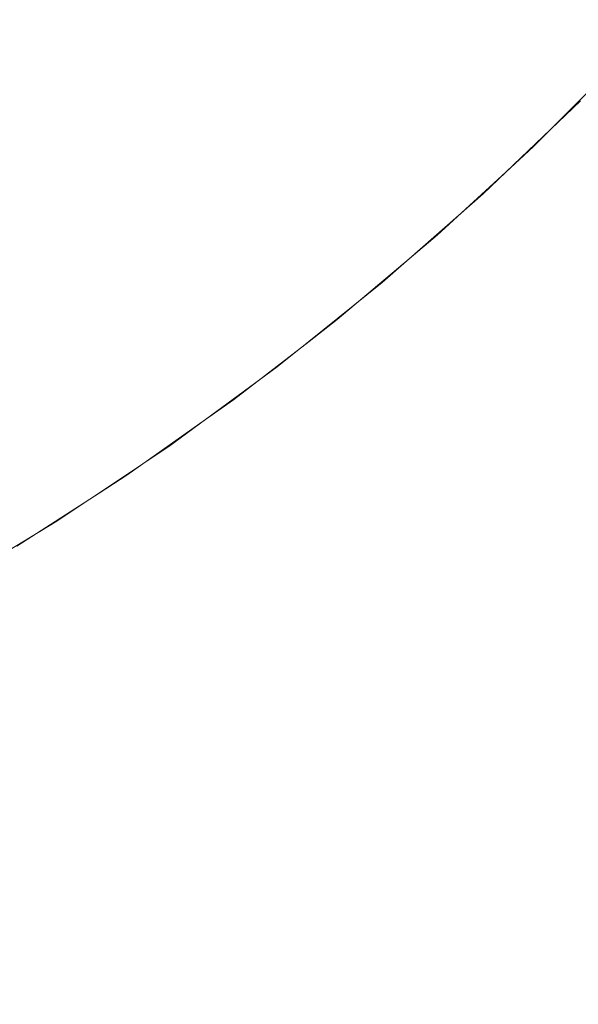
# Model space of a CAD drawing. Header units: centimetres. Extents: x -26 to 27.3, y -25.3 to -23.5.
# Tile 134 of 221: x 9.2876 to 9.3238, y -24.9599 to -24.896. Entities that reach past the tile are written whole.
import ezdxf

# ---------------------------------------------------------------- set-up
doc = ezdxf.new("R2010")
doc.units = ezdxf.units.CM
doc.header["$LTSCALE"] = 2.54
doc.layers.add('Lucido design-1', color=7, linetype='Continuous')

# ---------------------------------------------------------------- blocks, each defined once
blk = doc.blocks.new('Gruppo-4-1')
at = {"color": 7, "linetype": 'Continuous', "lineweight": 9}
blk.add_3dface([(-25.917482, -23.559888, 1050.422055), (-25.917482, -25.159888, 1050.422055), (27.182518, -25.159888, 1050.422055), (27.182518, -23.559888, 1050.422055)], dxfattribs=at)
for points, invisible_edges in [([(9.308035, -24.89085, 1049.980144), (9.302363, -24.896059, 1049.980144), (9.300731, -24.894204, 1049.983458), (9.306325, -24.889066, 1049.983458)], 15), ([(9.299008, -24.892247, 1049.986671), (9.293286, -24.897072, 1049.986671), (9.291564, -24.894939, 1049.989775), (9.297198, -24.89019, 1049.989775)], 15), ([(9.319571, -24.891242, 1049.965983), (9.313872, -24.896941, 1049.965983), (9.312568, -24.895579, 1049.969646), (9.318209, -24.889938, 1049.969646)], 15), ([(9.289762, -24.892707, 1049.992766), (9.284028, -24.897139, 1049.992766), (9.282519, -24.895099, 1049.995216), (9.288168, -24.890733, 1049.995216)], 15), ([(9.309646, -24.892532, 1049.976733), (9.303902, -24.897808, 1049.976733), (9.302363, -24.896059, 1049.980144), (9.308035, -24.89085, 1049.980144)], 15), ([(9.320821, -24.892441, 1049.962249), (9.31507, -24.898191, 1049.962249), (9.313872, -24.896941, 1049.965983), (9.319571, -24.891242, 1049.965983)], 15), ([(9.300731, -24.894204, 1049.983458), (9.294924, -24.8991, 1049.983458), (9.293286, -24.897072, 1049.986671), (9.299008, -24.892247, 1049.986671)], 15), ([(9.291564, -24.894939, 1049.989775), (9.285734, -24.899446, 1049.989775), (9.284028, -24.897139, 1049.992766), (9.289762, -24.892707, 1049.992766)], 15), ([(9.311158, -24.894109, 1049.973231), (9.305346, -24.899448, 1049.973231), (9.303902, -24.897808, 1049.976733), (9.309646, -24.892532, 1049.976733)], 15), ([(9.321958, -24.893531, 1049.95845), (9.31616, -24.899328, 1049.95845), (9.31507, -24.898191, 1049.962249), (9.320821, -24.892441, 1049.962249)], 15), ([(9.322981, -24.894511, 1049.954592), (9.317141, -24.900351, 1049.954592), (9.31616, -24.899328, 1049.95845), (9.321958, -24.893531, 1049.95845)], 15), ([(9.302363, -24.896059, 1049.980144), (9.296476, -24.901023, 1049.980144), (9.294924, -24.8991, 1049.983458), (9.300731, -24.894204, 1049.983458)], 15), ([(9.312568, -24.895579, 1049.969646), (9.306691, -24.900976, 1049.969646), (9.305346, -24.899448, 1049.973231), (9.311158, -24.894109, 1049.973231)], 15), ([(9.293286, -24.897072, 1049.986671), (9.287364, -24.901649, 1049.986671), (9.285734, -24.899446, 1049.989775), (9.291564, -24.894939, 1049.989775)], 15), ([(9.323887, -24.89538, 1049.950684), (9.31801, -24.901257, 1049.950684), (9.317141, -24.900351, 1049.954592), (9.322981, -24.894511, 1049.954592)], 15), ([(9.313872, -24.896941, 1049.965983), (9.307937, -24.902392, 1049.965983), (9.306691, -24.900976, 1049.969646), (9.312568, -24.895579, 1049.969646)], 15), ([(9.324677, -24.896136, 1049.94673), (9.318766, -24.902047, 1049.94673), (9.31801, -24.901257, 1049.950684), (9.323887, -24.89538, 1049.950684)], 15), ([(9.303902, -24.897808, 1049.976733), (9.29794, -24.902835, 1049.976733), (9.296476, -24.901023, 1049.980144), (9.302363, -24.896059, 1049.980144)], 15), ([(9.325348, -24.89678, 1049.942739), (9.319409, -24.902718, 1049.942739), (9.318766, -24.902047, 1049.94673), (9.324677, -24.896136, 1049.94673)], 15), ([(9.3259, -24.897309, 1049.938716), (9.319939, -24.90327, 1049.938716), (9.319409, -24.902718, 1049.942739), (9.325348, -24.89678, 1049.942739)], 15), ([(9.294924, -24.8991, 1049.983458), (9.288915, -24.903746, 1049.983458), (9.287364, -24.901649, 1049.986671), (9.293286, -24.897072, 1049.986671)], 15), ([(9.31507, -24.898191, 1049.962249), (9.309081, -24.903692, 1049.962249), (9.307937, -24.902392, 1049.965983), (9.313872, -24.896941, 1049.965983)], 15), ([(9.326333, -24.897723, 1049.934669), (9.320353, -24.903703, 1049.934669), (9.319939, -24.90327, 1049.938716), (9.3259, -24.897309, 1049.938716)], 15), ([(9.305346, -24.899448, 1049.973231), (9.299312, -24.904535, 1049.973231), (9.29794, -24.902835, 1049.976733), (9.303902, -24.897808, 1049.976733)], 15), ([(9.326645, -24.898022, 1049.930605), (9.320652, -24.904015, 1049.930605), (9.320353, -24.903703, 1049.934669), (9.326333, -24.897723, 1049.934669)], 15), ([(9.326837, -24.898206, 1049.92653), (9.320836, -24.904207, 1049.92653), (9.320652, -24.904015, 1049.930605), (9.326645, -24.898022, 1049.930605)], 15), ([(9.31616, -24.899328, 1049.95845), (9.310122, -24.904874, 1049.95845), (9.309081, -24.903692, 1049.962249), (9.31507, -24.898191, 1049.962249)], 15), ([(9.326908, -24.898275, 1049.9226), (9.320905, -24.904278, 1049.9226), (9.320836, -24.904207, 1049.92653), (9.326837, -24.898206, 1049.92653)], 15), ([(9.325147, -24.900038, 1049.922055), (9.320906, -24.904279, 1049.922055), (9.320905, -24.904278, 1049.9226), (9.326908, -24.898275, 1049.9226)], 14), ([(9.296476, -24.901023, 1049.980144), (9.290384, -24.905732, 1049.980144), (9.288915, -24.903746, 1049.983458), (9.294924, -24.8991, 1049.983458)], 15), ([(9.306691, -24.900976, 1049.969646), (9.300592, -24.906119, 1049.969646), (9.299312, -24.904535, 1049.973231), (9.305346, -24.899448, 1049.973231)], 15), ([(9.317141, -24.900351, 1049.954592), (9.311058, -24.905938, 1049.954592), (9.310122, -24.904874, 1049.95845), (9.31616, -24.899328, 1049.95845)], 15), ([(9.320906, -24.904279, 1049.922055), (9.325147, -24.900038, 1049.922055), (9.323939, -24.901309, 1049.722055)], 10), ([(9.31801, -24.901257, 1049.950684), (9.311888, -24.906881, 1049.950684), (9.311058, -24.905938, 1049.954592), (9.317141, -24.900351, 1049.954592)], 15), ([(9.29794, -24.902835, 1049.976733), (9.291769, -24.907605, 1049.976733), (9.290384, -24.905732, 1049.980144), (9.296476, -24.901023, 1049.980144)], 15), ([(9.307937, -24.902392, 1049.965983), (9.301776, -24.907587, 1049.965983), (9.300592, -24.906119, 1049.969646), (9.306691, -24.900976, 1049.969646)], 15), ([(9.318766, -24.902047, 1049.94673), (9.31261, -24.907701, 1049.94673), (9.311888, -24.906881, 1049.950684), (9.31801, -24.901257, 1049.950684)], 15), ([(9.31911, -24.905932, 1049.722055), (9.323939, -24.901309, 1049.722055), (9.323953, -24.901323, 1049.720083), (9.317649, -24.907358, 1049.720083)], 14), ([(9.324065, -24.901435, 1049.716095), (9.317756, -24.907475, 1049.716095), (9.317649, -24.907358, 1049.720083), (9.323953, -24.901323, 1049.720083)], 15), ([(9.323939, -24.901309, 1049.722055), (9.31911, -24.905932, 1049.722055), (9.320906, -24.904279, 1049.922055)], 10), ([(9.288915, -24.903746, 1049.983458), (9.282713, -24.908132, 1049.983458), (9.281253, -24.905971, 1049.986671), (9.287364, -24.901649, 1049.986671)], 15), ([(9.32429, -24.90166, 1049.71211), (9.317971, -24.907709, 1049.71211), (9.317756, -24.907475, 1049.716095), (9.324065, -24.901435, 1049.716095)], 15), ([(9.324628, -24.901998, 1049.708136), (9.318294, -24.908061, 1049.708136), (9.317971, -24.907709, 1049.71211), (9.32429, -24.90166, 1049.71211)], 15), ([(9.325078, -24.902448, 1049.704179), (9.318724, -24.908531, 1049.704179), (9.318294, -24.908061, 1049.708136), (9.324628, -24.901998, 1049.708136)], 15), ([(9.309081, -24.903692, 1049.962249), (9.302864, -24.908934, 1049.962249), (9.301776, -24.907587, 1049.965983), (9.307937, -24.902392, 1049.965983)], 15), ([(9.319409, -24.902718, 1049.942739), (9.313224, -24.908399, 1049.942739), (9.31261, -24.907701, 1049.94673), (9.318766, -24.902047, 1049.94673)], 15), ([(9.325642, -24.903012, 1049.700245), (9.319262, -24.909118, 1049.700245), (9.318724, -24.908531, 1049.704179), (9.325078, -24.902448, 1049.704179)], 15), ([(9.299312, -24.904535, 1049.973231), (9.293068, -24.909361, 1049.973231), (9.291769, -24.907605, 1049.976733), (9.29794, -24.902835, 1049.976733)], 15), ([(9.319939, -24.90327, 1049.938716), (9.313729, -24.908973, 1049.938716), (9.313224, -24.908399, 1049.942739), (9.319409, -24.902718, 1049.942739)], 15), ([(9.320353, -24.903703, 1049.934669), (9.314125, -24.909423, 1049.934669), (9.313729, -24.908973, 1049.938716), (9.319939, -24.90327, 1049.938716)], 15), ([(9.326317, -24.903687, 1049.696342), (9.319908, -24.909823, 1049.696342), (9.319262, -24.909118, 1049.700245), (9.325642, -24.903012, 1049.700245)], 15), ([(9.290384, -24.905732, 1049.980144), (9.284097, -24.910178, 1049.980144), (9.282713, -24.908132, 1049.983458), (9.288915, -24.903746, 1049.983458)], 15), ([(9.310122, -24.904874, 1049.95845), (9.303854, -24.910159, 1049.95845), (9.302864, -24.908934, 1049.962249), (9.309081, -24.903692, 1049.962249)], 15), ([(9.320652, -24.904015, 1049.930605), (9.314411, -24.909748, 1049.930605), (9.314125, -24.909423, 1049.934669), (9.320353, -24.903703, 1049.934669)], 15), ([(9.327104, -24.904474, 1049.692475), (9.320659, -24.910643, 1049.692475), (9.319908, -24.909823, 1049.696342), (9.326317, -24.903687, 1049.696342)], 15), ([(9.300592, -24.906119, 1049.969646), (9.294279, -24.910999, 1049.969646), (9.293068, -24.909361, 1049.973231), (9.299312, -24.904535, 1049.973231)], 15), ([(9.320836, -24.904207, 1049.92653), (9.314587, -24.909947, 1049.92653), (9.314411, -24.909748, 1049.930605), (9.320652, -24.904015, 1049.930605)], 15), ([(9.320905, -24.904278, 1049.9226), (9.314652, -24.910021, 1049.9226), (9.314587, -24.909947, 1049.92653), (9.320836, -24.904207, 1049.92653)], 15), ([(9.319109, -24.90593, 1049.922055), (9.314653, -24.910022, 1049.922055), (9.314652, -24.910021, 1049.9226), (9.320905, -24.904278, 1049.9226)], 14), ([(9.320905, -24.904278, 1049.9226), (9.320906, -24.904279, 1049.922055), (9.319109, -24.90593, 1049.922055)], 9), ([(9.31911, -24.905932, 1049.722055), (9.319109, -24.90593, 1049.922055), (9.320906, -24.904279, 1049.922055)], 9), ([(9.328001, -24.905371, 1049.688652), (9.321516, -24.911578, 1049.688652), (9.320659, -24.910643, 1049.692475), (9.327104, -24.904474, 1049.692475)], 15), ([(9.311058, -24.905938, 1049.954592), (9.304744, -24.911262, 1049.954592), (9.303854, -24.910159, 1049.95845), (9.310122, -24.904874, 1049.95845)], 15), ([(9.291769, -24.907605, 1049.976733), (9.285401, -24.912108, 1049.976733), (9.284097, -24.910178, 1049.980144), (9.290384, -24.905732, 1049.980144)], 15), ([(9.329007, -24.906377, 1049.684879), (9.322478, -24.912628, 1049.684879), (9.321516, -24.911578, 1049.688652), (9.328001, -24.905371, 1049.688652)], 15), ([(9.301776, -24.907587, 1049.965983), (9.2954, -24.912515, 1049.965983), (9.294279, -24.910999, 1049.969646), (9.300592, -24.906119, 1049.969646)], 15), ([(9.311888, -24.906881, 1049.950684), (9.305533, -24.912239, 1049.950684), (9.304744, -24.911262, 1049.954592), (9.311058, -24.905938, 1049.954592)], 15), ([(9.314653, -24.910022, 1049.922055), (9.319109, -24.90593, 1049.922055), (9.317636, -24.907343, 1049.722055)], 10), ([(9.319109, -24.90593, 1049.922055), (9.31911, -24.905932, 1049.722055), (9.317636, -24.907343, 1049.722055)], 9), ([(9.317649, -24.907358, 1049.720083), (9.317636, -24.907343, 1049.722055), (9.31911, -24.905932, 1049.722055)], 9), ([(9.330122, -24.907492, 1049.681161), (9.323543, -24.91379, 1049.681161), (9.322478, -24.912628, 1049.684879), (9.329007, -24.906377, 1049.684879)], 15), ([(9.31261, -24.907701, 1049.94673), (9.306219, -24.913089, 1049.94673), (9.305533, -24.912239, 1049.950684), (9.311888, -24.906881, 1049.950684)], 15), ([(9.293068, -24.909361, 1049.973231), (9.286624, -24.913919, 1049.973231), (9.285401, -24.912108, 1049.976733), (9.291769, -24.907605, 1049.976733)], 15), ([(9.302864, -24.908934, 1049.962249), (9.29643, -24.913907, 1049.962249), (9.2954, -24.912515, 1049.965983), (9.301776, -24.907587, 1049.965983)], 15), ([(9.313224, -24.908399, 1049.942739), (9.306804, -24.913813, 1049.942739), (9.306219, -24.913089, 1049.94673), (9.31261, -24.907701, 1049.94673)], 15), ([(9.312833, -24.911555, 1049.722055), (9.317636, -24.907343, 1049.722055), (9.317649, -24.907358, 1049.720083), (9.311088, -24.913112, 1049.720083)], 14), ([(9.317756, -24.907475, 1049.716095), (9.31119, -24.913233, 1049.716095), (9.311088, -24.913112, 1049.720083), (9.317649, -24.907358, 1049.720083)], 15), ([(9.317971, -24.907709, 1049.71211), (9.311394, -24.913477, 1049.71211), (9.31119, -24.913233, 1049.716095), (9.317756, -24.907475, 1049.716095)], 15), ([(9.318294, -24.908061, 1049.708136), (9.311701, -24.913843, 1049.708136), (9.311394, -24.913477, 1049.71211), (9.317971, -24.907709, 1049.71211)], 15), ([(9.317636, -24.907343, 1049.722055), (9.312833, -24.911555, 1049.722055), (9.314653, -24.910022, 1049.922055)], 10), ([(9.331343, -24.908713, 1049.677507), (9.32471, -24.915063, 1049.677507), (9.323543, -24.91379, 1049.681161), (9.330122, -24.907492, 1049.681161)], 15), ([(9.318724, -24.908531, 1049.704179), (9.312111, -24.914331, 1049.704179), (9.311701, -24.913843, 1049.708136), (9.318294, -24.908061, 1049.708136)], 15), ([(9.303854, -24.910159, 1049.95845), (9.297367, -24.915174, 1049.95845), (9.29643, -24.913907, 1049.962249), (9.302864, -24.908934, 1049.962249)], 15), ([(9.313729, -24.908973, 1049.938716), (9.307284, -24.914408, 1049.938716), (9.306804, -24.913813, 1049.942739), (9.313224, -24.908399, 1049.942739)], 15), ([(9.314125, -24.909423, 1049.934669), (9.30766, -24.914874, 1049.934669), (9.307284, -24.914408, 1049.938716), (9.313729, -24.908973, 1049.938716)], 15), ([(9.319262, -24.909118, 1049.700245), (9.312623, -24.914941, 1049.700245), (9.312111, -24.914331, 1049.704179), (9.318724, -24.908531, 1049.704179)], 15), ([(9.294279, -24.910999, 1049.969646), (9.287765, -24.915606, 1049.969646), (9.286624, -24.913919, 1049.973231), (9.293068, -24.909361, 1049.973231)], 15), ([(9.314411, -24.909748, 1049.930605), (9.307932, -24.91521, 1049.930605), (9.30766, -24.914874, 1049.934669), (9.314125, -24.909423, 1049.934669)], 15), ([(9.319908, -24.909823, 1049.696342), (9.313237, -24.915673, 1049.696342), (9.312623, -24.914941, 1049.700245), (9.319262, -24.909118, 1049.700245)], 15), ([(9.304744, -24.911262, 1049.954592), (9.298209, -24.916313, 1049.954592), (9.297367, -24.915174, 1049.95845), (9.303854, -24.910159, 1049.95845)], 15), ([(9.314587, -24.909947, 1049.92653), (9.308099, -24.915417, 1049.92653), (9.307932, -24.91521, 1049.930605), (9.314411, -24.909748, 1049.930605)], 15), ([(9.314652, -24.910021, 1049.9226), (9.308161, -24.915494, 1049.9226), (9.308099, -24.915417, 1049.92653), (9.314587, -24.909947, 1049.92653)], 15), ([(9.312835, -24.911555, 1049.922055), (9.308162, -24.915495, 1049.922055), (9.308161, -24.915494, 1049.9226), (9.314652, -24.910021, 1049.9226)], 14), ([(9.312833, -24.911555, 1049.722055), (9.312835, -24.911555, 1049.922055), (9.314653, -24.910022, 1049.922055)], 9), ([(9.314652, -24.910021, 1049.9226), (9.314653, -24.910022, 1049.922055), (9.312835, -24.911555, 1049.922055)], 9), ([(9.320659, -24.910643, 1049.692475), (9.313952, -24.916525, 1049.692475), (9.313237, -24.915673, 1049.696342), (9.319908, -24.909823, 1049.696342)], 15), ([(9.321516, -24.911578, 1049.688652), (9.314768, -24.917497, 1049.688652), (9.313952, -24.916525, 1049.692475), (9.320659, -24.910643, 1049.692475)], 15), ([(9.2954, -24.912515, 1049.965983), (9.288821, -24.917168, 1049.965983), (9.287765, -24.915606, 1049.969646), (9.294279, -24.910999, 1049.969646)], 15), ([(9.305533, -24.912239, 1049.950684), (9.298956, -24.917322, 1049.950684), (9.298209, -24.916313, 1049.954592), (9.304744, -24.911262, 1049.954592)], 15), ([(9.308162, -24.915495, 1049.922055), (9.312835, -24.911555, 1049.922055), (9.311075, -24.913097, 1049.722055)], 10), ([(9.311088, -24.913112, 1049.720083), (9.311075, -24.913097, 1049.722055), (9.312833, -24.911555, 1049.722055)], 9), ([(9.312835, -24.911555, 1049.922055), (9.312833, -24.911555, 1049.722055), (9.311075, -24.913097, 1049.722055)], 9), ([(9.322478, -24.912628, 1049.684879), (9.315683, -24.918587, 1049.684879), (9.314768, -24.917497, 1049.688652), (9.321516, -24.911578, 1049.688652)], 15), ([(9.29643, -24.913907, 1049.962249), (9.289791, -24.918603, 1049.962249), (9.288821, -24.917168, 1049.965983), (9.2954, -24.912515, 1049.965983)], 15), ([(9.306219, -24.913089, 1049.94673), (9.299606, -24.918201, 1049.94673), (9.298956, -24.917322, 1049.950684), (9.305533, -24.912239, 1049.950684)], 15), ([(9.323543, -24.91379, 1049.681161), (9.316696, -24.919795, 1049.681161), (9.315683, -24.918587, 1049.684879), (9.322478, -24.912628, 1049.684879)], 15), ([(9.306804, -24.913813, 1049.942739), (9.300159, -24.918949, 1049.942739), (9.299606, -24.918201, 1049.94673), (9.306219, -24.913089, 1049.94673)], 15), ([(9.306332, -24.916904, 1049.722055), (9.311075, -24.913097, 1049.722055), (9.311088, -24.913112, 1049.720083), (9.304282, -24.918574, 1049.720083)], 14), ([(9.31119, -24.913233, 1049.716095), (9.304378, -24.9187, 1049.716095), (9.304282, -24.918574, 1049.720083), (9.311088, -24.913112, 1049.720083)], 15), ([(9.311394, -24.913477, 1049.71211), (9.304572, -24.918952, 1049.71211), (9.304378, -24.9187, 1049.716095), (9.31119, -24.913233, 1049.716095)], 15), ([(9.311701, -24.913843, 1049.708136), (9.304863, -24.919331, 1049.708136), (9.304572, -24.918952, 1049.71211), (9.311394, -24.913477, 1049.71211)], 15), ([(9.311075, -24.913097, 1049.722055), (9.306332, -24.916904, 1049.722055), (9.308162, -24.915495, 1049.922055)], 10), ([(9.287765, -24.915606, 1049.969646), (9.281061, -24.919932, 1049.969646), (9.279993, -24.918198, 1049.973231), (9.286624, -24.913919, 1049.973231)], 15), ([(9.297367, -24.915174, 1049.95845), (9.290673, -24.919908, 1049.95845), (9.289791, -24.918603, 1049.962249), (9.29643, -24.913907, 1049.962249)], 15), ([(9.307284, -24.914408, 1049.938716), (9.300613, -24.919564, 1049.938716), (9.300159, -24.918949, 1049.942739), (9.306804, -24.913813, 1049.942739)], 15), ([(9.312111, -24.914331, 1049.704179), (9.305251, -24.919837, 1049.704179), (9.304863, -24.919331, 1049.708136), (9.311701, -24.913843, 1049.708136)], 15), ([(9.32471, -24.915063, 1049.677507), (9.317806, -24.921118, 1049.677507), (9.316696, -24.919795, 1049.681161), (9.323543, -24.91379, 1049.681161)], 15), ([(9.30766, -24.914874, 1049.934669), (9.30097, -24.920045, 1049.934669), (9.300613, -24.919564, 1049.938716), (9.307284, -24.914408, 1049.938716)], 15), ([(9.312623, -24.914941, 1049.700245), (9.305736, -24.920469, 1049.700245), (9.305251, -24.919837, 1049.704179), (9.312111, -24.914331, 1049.704179)], 15), ([(9.298209, -24.916313, 1049.954592), (9.291466, -24.921082, 1049.954592), (9.290673, -24.919908, 1049.95845), (9.297367, -24.915174, 1049.95845)], 15), ([(9.307932, -24.91521, 1049.930605), (9.301227, -24.920393, 1049.930605), (9.30097, -24.920045, 1049.934669), (9.30766, -24.914874, 1049.934669)], 15), ([(9.308099, -24.915417, 1049.92653), (9.301385, -24.920607, 1049.92653), (9.301227, -24.920393, 1049.930605), (9.307932, -24.91521, 1049.930605)], 15), ([(9.313237, -24.915673, 1049.696342), (9.306317, -24.921226, 1049.696342), (9.305736, -24.920469, 1049.700245), (9.312623, -24.914941, 1049.700245)], 15), ([(9.325977, -24.916446, 1049.673921), (9.319012, -24.922555, 1049.673921), (9.317806, -24.921118, 1049.677507), (9.32471, -24.915063, 1049.677507)], 15), ([(9.288821, -24.917168, 1049.965983), (9.28205, -24.921538, 1049.965983), (9.281061, -24.919932, 1049.969646), (9.287765, -24.915606, 1049.969646)], 15), ([(9.308161, -24.915494, 1049.9226), (9.301444, -24.920686, 1049.9226), (9.301385, -24.920607, 1049.92653), (9.308099, -24.915417, 1049.92653)], 15), ([(9.306336, -24.916907, 1049.922055), (9.301445, -24.920687, 1049.922055), (9.301444, -24.920686, 1049.9226), (9.308161, -24.915494, 1049.9226)], 14), ([(9.313952, -24.916525, 1049.692475), (9.306994, -24.922109, 1049.692475), (9.306317, -24.921226, 1049.696342), (9.313237, -24.915673, 1049.696342)], 15), ([(9.306332, -24.916904, 1049.722055), (9.306336, -24.916907, 1049.922055), (9.308162, -24.915495, 1049.922055)], 9), ([(9.308161, -24.915494, 1049.9226), (9.308162, -24.915495, 1049.922055), (9.306336, -24.916907, 1049.922055)], 9), ([(9.298956, -24.917322, 1049.950684), (9.292169, -24.922122, 1049.950684), (9.291466, -24.921082, 1049.954592), (9.298209, -24.916313, 1049.954592)], 15), ([(9.314768, -24.917497, 1049.688652), (9.307767, -24.923116, 1049.688652), (9.306994, -24.922109, 1049.692475), (9.313952, -24.916525, 1049.692475)], 15), ([(9.327343, -24.917937, 1049.670411), (9.320311, -24.924103, 1049.670411), (9.319012, -24.922555, 1049.673921), (9.325977, -24.916446, 1049.673921)], 15), ([(9.289791, -24.918603, 1049.962249), (9.282958, -24.923013, 1049.962249), (9.28205, -24.921538, 1049.965983), (9.288821, -24.917168, 1049.965983)], 15), ([(9.299606, -24.918201, 1049.94673), (9.292781, -24.923028, 1049.94673), (9.292169, -24.922122, 1049.950684), (9.298956, -24.917322, 1049.950684)], 15), ([(9.301445, -24.920687, 1049.922055), (9.306336, -24.916907, 1049.922055), (9.30427, -24.918559, 1049.722055)], 10), ([(9.304282, -24.918574, 1049.720083), (9.30427, -24.918559, 1049.722055), (9.306332, -24.916904, 1049.722055)], 9), ([(9.306336, -24.916907, 1049.922055), (9.306332, -24.916904, 1049.722055), (9.30427, -24.918559, 1049.722055)], 9), ([(9.315683, -24.918587, 1049.684879), (9.308633, -24.924245, 1049.684879), (9.307767, -24.923116, 1049.688652), (9.314768, -24.917497, 1049.688652)], 15), ([(9.328805, -24.919532, 1049.666981), (9.321702, -24.925761, 1049.666981), (9.320311, -24.924103, 1049.670411), (9.327343, -24.917937, 1049.670411)], 15), ([(9.290673, -24.919908, 1049.95845), (9.283784, -24.924354, 1049.95845), (9.282958, -24.923013, 1049.962249), (9.289791, -24.918603, 1049.962249)], 15), ([(9.300159, -24.918949, 1049.942739), (9.293302, -24.923798, 1049.942739), (9.292781, -24.923028, 1049.94673), (9.299606, -24.918201, 1049.94673)], 15), ([(9.299619, -24.921969, 1049.722055), (9.30427, -24.918559, 1049.722055), (9.304282, -24.918574, 1049.720083), (9.297244, -24.923734, 1049.720083)], 14), ([(9.304378, -24.9187, 1049.716095), (9.297335, -24.923864, 1049.716095), (9.297244, -24.923734, 1049.720083), (9.304282, -24.918574, 1049.720083)], 15), ([(9.30427, -24.918559, 1049.722055), (9.299619, -24.921969, 1049.722055), (9.301445, -24.920687, 1049.922055)], 10), ([(9.316696, -24.919795, 1049.681161), (9.309593, -24.925496, 1049.681161), (9.308633, -24.924245, 1049.684879), (9.315683, -24.918587, 1049.684879)], 15), ([(9.300613, -24.919564, 1049.938716), (9.29373, -24.924432, 1049.938716), (9.293302, -24.923798, 1049.942739), (9.300159, -24.918949, 1049.942739)], 15), ([(9.304572, -24.918952, 1049.71211), (9.297518, -24.924125, 1049.71211), (9.297335, -24.923864, 1049.716095), (9.304378, -24.9187, 1049.716095)], 15), ([(9.304863, -24.919331, 1049.708136), (9.297792, -24.924516, 1049.708136), (9.297518, -24.924125, 1049.71211), (9.304572, -24.918952, 1049.71211)], 15), ([(9.30097, -24.920045, 1049.934669), (9.294066, -24.924928, 1049.934669), (9.29373, -24.924432, 1049.938716), (9.300613, -24.919564, 1049.938716)], 15), ([(9.305251, -24.919837, 1049.704179), (9.298157, -24.925038, 1049.704179), (9.297792, -24.924516, 1049.708136), (9.304863, -24.919331, 1049.708136)], 15), ([(9.305736, -24.920469, 1049.700245), (9.298614, -24.92569, 1049.700245), (9.298157, -24.925038, 1049.704179), (9.305251, -24.919837, 1049.704179)], 15), ([(9.317806, -24.921118, 1049.677507), (9.310645, -24.926866, 1049.677507), (9.309593, -24.925496, 1049.681161), (9.316696, -24.919795, 1049.681161)], 15), ([(9.330361, -24.921231, 1049.66364), (9.323183, -24.927526, 1049.66364), (9.321702, -24.925761, 1049.666981), (9.328805, -24.919532, 1049.666981)], 15), ([(9.291466, -24.921082, 1049.954592), (9.284526, -24.92556, 1049.954592), (9.283784, -24.924354, 1049.95845), (9.290673, -24.919908, 1049.95845)], 15), ([(9.301227, -24.920393, 1049.930605), (9.294308, -24.925287, 1049.930605), (9.294066, -24.924928, 1049.934669), (9.30097, -24.920045, 1049.934669)], 15), ([(9.301385, -24.920607, 1049.92653), (9.294457, -24.925507, 1049.92653), (9.294308, -24.925287, 1049.930605), (9.301227, -24.920393, 1049.930605)], 15), ([(9.306317, -24.921226, 1049.696342), (9.299162, -24.926473, 1049.696342), (9.298614, -24.92569, 1049.700245), (9.305736, -24.920469, 1049.700245)], 15), ([(9.292169, -24.922122, 1049.950684), (9.285185, -24.92663, 1049.950684), (9.284526, -24.92556, 1049.954592), (9.291466, -24.921082, 1049.954592)], 15), ([(9.301444, -24.920686, 1049.9226), (9.294512, -24.925589, 1049.9226), (9.294457, -24.925507, 1049.92653), (9.301385, -24.920607, 1049.92653)], 15), ([(9.299625, -24.921975, 1049.922055), (9.294513, -24.92559, 1049.922055), (9.294512, -24.925589, 1049.9226), (9.301444, -24.920686, 1049.9226)], 14), ([(9.299619, -24.921969, 1049.722055), (9.299625, -24.921975, 1049.922055), (9.301445, -24.920687, 1049.922055)], 9), ([(9.301444, -24.920686, 1049.9226), (9.301445, -24.920687, 1049.922055), (9.299625, -24.921975, 1049.922055)], 9), ([(9.319012, -24.922555, 1049.673921), (9.311786, -24.928354, 1049.673921), (9.310645, -24.926866, 1049.677507), (9.317806, -24.921118, 1049.677507)], 15), ([(9.306994, -24.922109, 1049.692475), (9.2998, -24.927384, 1049.692475), (9.299162, -24.926473, 1049.696342), (9.306317, -24.921226, 1049.696342)], 15), ([(9.332035, -24.923057, 1049.660343), (9.324775, -24.929424, 1049.660343), (9.323183, -24.927526, 1049.66364), (9.330361, -24.921231, 1049.66364)], 15), ([(9.292781, -24.923028, 1049.94673), (9.285758, -24.927561, 1049.94673), (9.285185, -24.92663, 1049.950684), (9.292169, -24.922122, 1049.950684)], 15), ([(9.294513, -24.92559, 1049.922055), (9.299625, -24.921975, 1049.922055), (9.297233, -24.923718, 1049.722055)], 10), ([(9.297244, -24.923734, 1049.720083), (9.297233, -24.923718, 1049.722055), (9.299619, -24.921969, 1049.722055)], 9), ([(9.299625, -24.921975, 1049.922055), (9.299619, -24.921969, 1049.722055), (9.297233, -24.923718, 1049.722055)], 9), ([(9.307767, -24.923116, 1049.688652), (9.300528, -24.928423, 1049.688652), (9.2998, -24.927384, 1049.692475), (9.306994, -24.922109, 1049.692475)], 15), ([(9.293302, -24.923798, 1049.942739), (9.286246, -24.928353, 1049.942739), (9.285758, -24.927561, 1049.94673), (9.292781, -24.923028, 1049.94673)], 15), ([(9.320311, -24.924103, 1049.670411), (9.313017, -24.929958, 1049.670411), (9.311786, -24.928354, 1049.673921), (9.319012, -24.922555, 1049.673921)], 15), ([(9.308633, -24.924245, 1049.684879), (9.301344, -24.92959, 1049.684879), (9.300528, -24.928423, 1049.688652), (9.307767, -24.923116, 1049.688652)], 15), ([(9.29373, -24.924432, 1049.938716), (9.286647, -24.929004, 1049.938716), (9.286246, -24.928353, 1049.942739), (9.293302, -24.923798, 1049.942739)], 15), ([(9.292707, -24.926743, 1049.722055), (9.297233, -24.923718, 1049.722055), (9.297244, -24.923734, 1049.720083), (9.289988, -24.928583, 1049.720083)], 14), ([(9.297335, -24.923864, 1049.716095), (9.290073, -24.928716, 1049.716095), (9.289988, -24.928583, 1049.720083), (9.297244, -24.923734, 1049.720083)], 15), ([(9.297518, -24.924125, 1049.71211), (9.290244, -24.928984, 1049.71211), (9.290073, -24.928716, 1049.716095), (9.297335, -24.923864, 1049.716095)], 15), ([(9.297792, -24.924516, 1049.708136), (9.290501, -24.929387, 1049.708136), (9.290244, -24.928984, 1049.71211), (9.297518, -24.924125, 1049.71211)], 15), ([(9.297233, -24.923718, 1049.722055), (9.292707, -24.926743, 1049.722055), (9.294513, -24.92559, 1049.922055)], 10), ([(9.309593, -24.925496, 1049.681161), (9.302248, -24.930881, 1049.681161), (9.301344, -24.92959, 1049.684879), (9.308633, -24.924245, 1049.684879)], 15), ([(9.321702, -24.925761, 1049.666981), (9.314334, -24.931675, 1049.666981), (9.313017, -24.929958, 1049.670411), (9.320311, -24.924103, 1049.670411)], 15), ([(9.294066, -24.924928, 1049.934669), (9.286961, -24.929514, 1049.934669), (9.286647, -24.929004, 1049.938716), (9.29373, -24.924432, 1049.938716)], 15), ([(9.294308, -24.925287, 1049.930605), (9.287187, -24.929882, 1049.930605), (9.286961, -24.929514, 1049.934669), (9.294066, -24.924928, 1049.934669)], 15), ([(9.298157, -24.925038, 1049.704179), (9.290843, -24.929925, 1049.704179), (9.290501, -24.929387, 1049.708136), (9.297792, -24.924516, 1049.708136)], 15), ([(9.294457, -24.925507, 1049.92653), (9.287327, -24.930109, 1049.92653), (9.287187, -24.929882, 1049.930605), (9.294308, -24.925287, 1049.930605)], 15), ([(9.294512, -24.925589, 1049.9226), (9.287379, -24.930193, 1049.9226), (9.287327, -24.930109, 1049.92653), (9.294457, -24.925507, 1049.92653)], 15), ([(9.292713, -24.926752, 1049.922055), (9.287379, -24.930194, 1049.922055), (9.287379, -24.930193, 1049.9226), (9.294512, -24.925589, 1049.9226)], 14), ([(9.298614, -24.92569, 1049.700245), (9.291271, -24.930597, 1049.700245), (9.290843, -24.929925, 1049.704179), (9.298157, -24.925038, 1049.704179)], 15), ([(9.292707, -24.926743, 1049.722055), (9.292713, -24.926752, 1049.922055), (9.294513, -24.92559, 1049.922055)], 9), ([(9.294512, -24.925589, 1049.9226), (9.294513, -24.92559, 1049.922055), (9.292713, -24.926752, 1049.922055)], 9), ([(9.310645, -24.926866, 1049.677507), (9.303239, -24.932296, 1049.677507), (9.302248, -24.930881, 1049.681161), (9.309593, -24.925496, 1049.681161)], 15), ([(9.299162, -24.926473, 1049.696342), (9.291784, -24.931402, 1049.696342), (9.291271, -24.930597, 1049.700245), (9.298614, -24.92569, 1049.700245)], 15), ([(9.323183, -24.927526, 1049.66364), (9.315737, -24.933502, 1049.66364), (9.314334, -24.931675, 1049.666981), (9.321702, -24.925761, 1049.666981)], 15), ([(9.289978, -24.928566, 1049.722055), (9.287379, -24.930194, 1049.922055), (9.292713, -24.926752, 1049.922055)], 9), ([(9.289988, -24.928583, 1049.720083), (9.289978, -24.928566, 1049.722055), (9.292707, -24.926743, 1049.722055)], 9), ([(9.292713, -24.926752, 1049.922055), (9.292707, -24.926743, 1049.722055), (9.289978, -24.928566, 1049.722055)], 9), ([(9.2998, -24.927384, 1049.692475), (9.292382, -24.93234, 1049.692475), (9.291784, -24.931402, 1049.696342), (9.299162, -24.926473, 1049.696342)], 15), ([(9.311786, -24.928354, 1049.673921), (9.304315, -24.933832, 1049.673921), (9.303239, -24.932296, 1049.677507), (9.310645, -24.926866, 1049.677507)], 15), ([(9.300528, -24.928423, 1049.688652), (9.293064, -24.933411, 1049.688652), (9.292382, -24.93234, 1049.692475), (9.2998, -24.927384, 1049.692475)], 15), ([(9.324775, -24.929424, 1049.660343), (9.317245, -24.935467, 1049.660343), (9.315737, -24.933502, 1049.66364), (9.323183, -24.927526, 1049.66364)], 15), ([(9.285607, -24.931219, 1049.722055), (9.289978, -24.928566, 1049.722055), (9.289988, -24.928583, 1049.720083), (9.282528, -24.93311, 1049.720083)], 14), ([(9.290073, -24.928716, 1049.716095), (9.282607, -24.933247, 1049.716095), (9.282528, -24.93311, 1049.720083), (9.289988, -24.928583, 1049.720083)], 15), ([(9.290244, -24.928984, 1049.71211), (9.282766, -24.933522, 1049.71211), (9.282607, -24.933247, 1049.716095), (9.290073, -24.928716, 1049.716095)], 15), ([(9.287379, -24.930194, 1049.922055), (9.289978, -24.928566, 1049.722055), (9.285607, -24.931219, 1049.722055)], 9), ([(9.301344, -24.92959, 1049.684879), (9.293829, -24.934611, 1049.684879), (9.293064, -24.933411, 1049.688652), (9.300528, -24.928423, 1049.688652)], 15), ([(9.313017, -24.929958, 1049.670411), (9.305474, -24.935488, 1049.670411), (9.304315, -24.933832, 1049.673921), (9.311786, -24.928354, 1049.673921)], 15), ([(9.290501, -24.929387, 1049.708136), (9.283005, -24.933936, 1049.708136), (9.282766, -24.933522, 1049.71211), (9.290244, -24.928984, 1049.71211)], 15), ([(9.290843, -24.929925, 1049.704179), (9.283323, -24.934488, 1049.704179), (9.283005, -24.933936, 1049.708136), (9.290501, -24.929387, 1049.708136)], 15), ([(9.32643, -24.931396, 1049.657194), (9.318812, -24.93751, 1049.657194), (9.317245, -24.935467, 1049.660343), (9.324775, -24.929424, 1049.660343)], 15), ([(9.291271, -24.930597, 1049.700245), (9.283722, -24.935178, 1049.700245), (9.283323, -24.934488, 1049.704179), (9.290843, -24.929925, 1049.704179)], 15), ([(9.302248, -24.930881, 1049.681161), (9.294676, -24.935941, 1049.681161), (9.293829, -24.934611, 1049.684879), (9.301344, -24.92959, 1049.684879)], 15), ([(9.314334, -24.931675, 1049.666981), (9.306716, -24.937261, 1049.666981), (9.305474, -24.935488, 1049.670411), (9.313017, -24.929958, 1049.670411)], 15), ([(9.291784, -24.931402, 1049.696342), (9.284199, -24.936005, 1049.696342), (9.283722, -24.935178, 1049.700245), (9.291271, -24.930597, 1049.700245)], 15), ([(9.303239, -24.932296, 1049.677507), (9.295604, -24.937397, 1049.677507), (9.294676, -24.935941, 1049.681161), (9.302248, -24.930881, 1049.681161)], 15), ([(9.292382, -24.93234, 1049.692475), (9.284755, -24.936969, 1049.692475), (9.284199, -24.936005, 1049.696342), (9.291784, -24.931402, 1049.696342)], 15), ([(9.315737, -24.933502, 1049.66364), (9.308037, -24.939148, 1049.66364), (9.306716, -24.937261, 1049.666981), (9.314334, -24.931675, 1049.666981)], 15), ([(9.328168, -24.933467, 1049.65415), (9.320458, -24.939655, 1049.65415), (9.318812, -24.93751, 1049.657194), (9.32643, -24.931396, 1049.657194)], 15), ([(9.293064, -24.933411, 1049.688652), (9.28539, -24.938067, 1049.688652), (9.284755, -24.936969, 1049.692475), (9.292382, -24.93234, 1049.692475)], 15), ([(9.304315, -24.933832, 1049.673921), (9.296612, -24.938979, 1049.673921), (9.295604, -24.937397, 1049.677507), (9.303239, -24.932296, 1049.677507)], 15), ([(9.293829, -24.934611, 1049.684879), (9.286102, -24.9393, 1049.684879), (9.28539, -24.938067, 1049.688652), (9.293064, -24.933411, 1049.688652)], 15), ([(9.305474, -24.935488, 1049.670411), (9.297698, -24.940684, 1049.670411), (9.296612, -24.938979, 1049.673921), (9.304315, -24.933832, 1049.673921)], 15), ([(9.317245, -24.935467, 1049.660343), (9.309458, -24.941177, 1049.660343), (9.308037, -24.939148, 1049.66364), (9.315737, -24.933502, 1049.66364)], 15), ([(9.329986, -24.935633, 1049.651215), (9.322179, -24.941898, 1049.651215), (9.320458, -24.939655, 1049.65415), (9.328168, -24.933467, 1049.65415)], 15), ([(9.294676, -24.935941, 1049.681161), (9.28689, -24.940665, 1049.681161), (9.286102, -24.9393, 1049.684879), (9.293829, -24.934611, 1049.684879)], 15), ([(9.306716, -24.937261, 1049.666981), (9.298861, -24.942509, 1049.666981), (9.297698, -24.940684, 1049.670411), (9.305474, -24.935488, 1049.670411)], 15), ([(9.318812, -24.93751, 1049.657194), (9.310935, -24.943286, 1049.657194), (9.309458, -24.941177, 1049.660343), (9.317245, -24.935467, 1049.660343)], 15), ([(9.331881, -24.937891, 1049.648395), (9.323974, -24.944237, 1049.648395), (9.322179, -24.941898, 1049.651215), (9.329986, -24.935633, 1049.651215)], 15), ([(9.295604, -24.937397, 1049.677507), (9.287753, -24.942161, 1049.677507), (9.28689, -24.940665, 1049.681161), (9.294676, -24.935941, 1049.681161)], 15), ([(9.296612, -24.938979, 1049.673921), (9.288691, -24.943786, 1049.673921), (9.287753, -24.942161, 1049.677507), (9.295604, -24.937397, 1049.677507)], 15), ([(9.308037, -24.939148, 1049.66364), (9.300098, -24.944452, 1049.66364), (9.298861, -24.942509, 1049.666981), (9.306716, -24.937261, 1049.666981)], 15), ([(9.320458, -24.939655, 1049.65415), (9.312485, -24.945501, 1049.65415), (9.310935, -24.943286, 1049.657194), (9.318812, -24.93751, 1049.657194)], 15), ([(9.297698, -24.940684, 1049.670411), (9.289702, -24.945536, 1049.670411), (9.288691, -24.943786, 1049.673921), (9.296612, -24.938979, 1049.673921)], 15), ([(9.309458, -24.941177, 1049.660343), (9.301429, -24.946542, 1049.660343), (9.300098, -24.944452, 1049.66364), (9.308037, -24.939148, 1049.66364)], 15), ([(9.322179, -24.941898, 1049.651215), (9.314107, -24.947817, 1049.651215), (9.312485, -24.945501, 1049.65415), (9.320458, -24.939655, 1049.65415)], 15), ([(9.287753, -24.942161, 1049.677507), (9.279703, -24.946578, 1049.677507), (9.278905, -24.945046, 1049.681161), (9.28689, -24.940665, 1049.681161)], 15), ([(9.298861, -24.942509, 1049.666981), (9.290784, -24.94741, 1049.666981), (9.289702, -24.945536, 1049.670411), (9.297698, -24.940684, 1049.670411)], 15), ([(9.310935, -24.943286, 1049.657194), (9.302813, -24.948713, 1049.657194), (9.301429, -24.946542, 1049.660343), (9.309458, -24.941177, 1049.660343)], 15), ([(9.288691, -24.943786, 1049.673921), (9.280569, -24.948242, 1049.673921), (9.279703, -24.946578, 1049.677507), (9.287753, -24.942161, 1049.677507)], 15), ([(9.323974, -24.944237, 1049.648395), (9.315798, -24.950232, 1049.648395), (9.314107, -24.947817, 1049.651215), (9.322179, -24.941898, 1049.651215)], 15), ([(9.300098, -24.944452, 1049.66364), (9.291936, -24.949405, 1049.66364), (9.290784, -24.94741, 1049.666981), (9.298861, -24.942509, 1049.666981)], 15), ([(9.312485, -24.945501, 1049.65415), (9.304265, -24.950993, 1049.65415), (9.302813, -24.948713, 1049.657194), (9.310935, -24.943286, 1049.657194)], 15), ([(9.289702, -24.945536, 1049.670411), (9.281502, -24.950035, 1049.670411), (9.280569, -24.948242, 1049.673921), (9.288691, -24.943786, 1049.673921)], 15), ([(9.301429, -24.946542, 1049.660343), (9.293174, -24.951551, 1049.660343), (9.291936, -24.949405, 1049.66364), (9.300098, -24.944452, 1049.66364)], 15), ([(9.325839, -24.946667, 1049.645696), (9.317555, -24.952741, 1049.645696), (9.315798, -24.950232, 1049.648395), (9.323974, -24.944237, 1049.648395)], 15), ([(9.290784, -24.94741, 1049.666981), (9.282501, -24.951954, 1049.666981), (9.281502, -24.950035, 1049.670411), (9.289702, -24.945536, 1049.670411)], 15), ([(9.314107, -24.947817, 1049.651215), (9.305785, -24.953378, 1049.651215), (9.304265, -24.950993, 1049.65415), (9.312485, -24.945501, 1049.65415)], 15), ([(9.302813, -24.948713, 1049.657194), (9.294462, -24.953781, 1049.657194), (9.293174, -24.951551, 1049.660343), (9.301429, -24.946542, 1049.660343)], 15), ([(9.327771, -24.949186, 1049.643121), (9.319376, -24.955341, 1049.643121), (9.317555, -24.952741, 1049.645696), (9.325839, -24.946667, 1049.645696)], 15), ([(9.291936, -24.949405, 1049.66364), (9.283565, -24.953998, 1049.66364), (9.282501, -24.951954, 1049.666981), (9.290784, -24.94741, 1049.666981)], 15), ([(9.315798, -24.950232, 1049.648395), (9.307369, -24.955864, 1049.648395), (9.305785, -24.953378, 1049.651215), (9.314107, -24.947817, 1049.651215)], 15), ([(9.304265, -24.950993, 1049.65415), (9.295814, -24.956122, 1049.65415), (9.294462, -24.953781, 1049.657194), (9.302813, -24.948713, 1049.657194)], 15), ([(9.329768, -24.951788, 1049.640676), (9.321257, -24.958028, 1049.640676), (9.319376, -24.955341, 1049.643121), (9.327771, -24.949186, 1049.643121)], 15), ([(9.293174, -24.951551, 1049.660343), (9.284709, -24.956195, 1049.660343), (9.283565, -24.953998, 1049.66364), (9.291936, -24.949405, 1049.66364)], 15), ([(9.317555, -24.952741, 1049.645696), (9.309015, -24.958448, 1049.645696), (9.307369, -24.955864, 1049.648395), (9.315798, -24.950232, 1049.648395)], 15), ([(9.305785, -24.953378, 1049.651215), (9.297227, -24.958571, 1049.651215), (9.295814, -24.956122, 1049.65415), (9.304265, -24.950993, 1049.65415)], 15), ([(9.294462, -24.953781, 1049.657194), (9.285898, -24.958479, 1049.657194), (9.284709, -24.956195, 1049.660343), (9.293174, -24.951551, 1049.660343)], 15), ([(9.331825, -24.954469, 1049.638366), (9.323196, -24.960797, 1049.638366), (9.321257, -24.958028, 1049.640676), (9.329768, -24.951788, 1049.640676)], 15), ([(9.319376, -24.955341, 1049.643121), (9.31072, -24.961125, 1049.643121), (9.309015, -24.958448, 1049.645696), (9.317555, -24.952741, 1049.645696)], 15), ([(9.307369, -24.955864, 1049.648395), (9.298701, -24.961124, 1049.648395), (9.297227, -24.958571, 1049.651215), (9.305785, -24.953378, 1049.651215)], 15), ([(9.295814, -24.956122, 1049.65415), (9.287146, -24.960877, 1049.65415), (9.285898, -24.958479, 1049.657194), (9.294462, -24.953781, 1049.657194)], 15), ([(9.333941, -24.957226, 1049.636193), (9.325189, -24.963643, 1049.636193), (9.323196, -24.960797, 1049.638366), (9.331825, -24.954469, 1049.638366)], 15), ([(9.321257, -24.958028, 1049.640676), (9.312482, -24.963891, 1049.640676), (9.31072, -24.961125, 1049.643121), (9.319376, -24.955341, 1049.643121)], 15), ([(9.297227, -24.958571, 1049.651215), (9.288452, -24.963385, 1049.651215), (9.287146, -24.960877, 1049.65415), (9.295814, -24.956122, 1049.65415)], 15), ([(9.309015, -24.958448, 1049.645696), (9.300233, -24.963777, 1049.645696), (9.298701, -24.961124, 1049.648395), (9.307369, -24.955864, 1049.648395)], 15), ([(9.323196, -24.960797, 1049.638366), (9.314298, -24.966742, 1049.638366), (9.312482, -24.963891, 1049.640676), (9.321257, -24.958028, 1049.640676)], 15), ([(9.298701, -24.961124, 1049.648395), (9.289813, -24.966, 1049.648395), (9.288452, -24.963385, 1049.651215), (9.297227, -24.958571, 1049.651215)], 15), ([(9.31072, -24.961125, 1049.643121), (9.30182, -24.966525, 1049.643121), (9.300233, -24.963777, 1049.645696), (9.309015, -24.958448, 1049.645696)], 15)]:
    blk.add_3dface(points, dxfattribs=dict(at, invisible_edges=invisible_edges))

msp = doc.modelspace()

# ---------------------------------------------------------------- block references
at = {"layer": 'Lucido design-1', "color": 7}
msp.add_blockref('Gruppo-4-1', (0, 0), dxfattribs=at)

doc.saveas('drawing.dxf')
